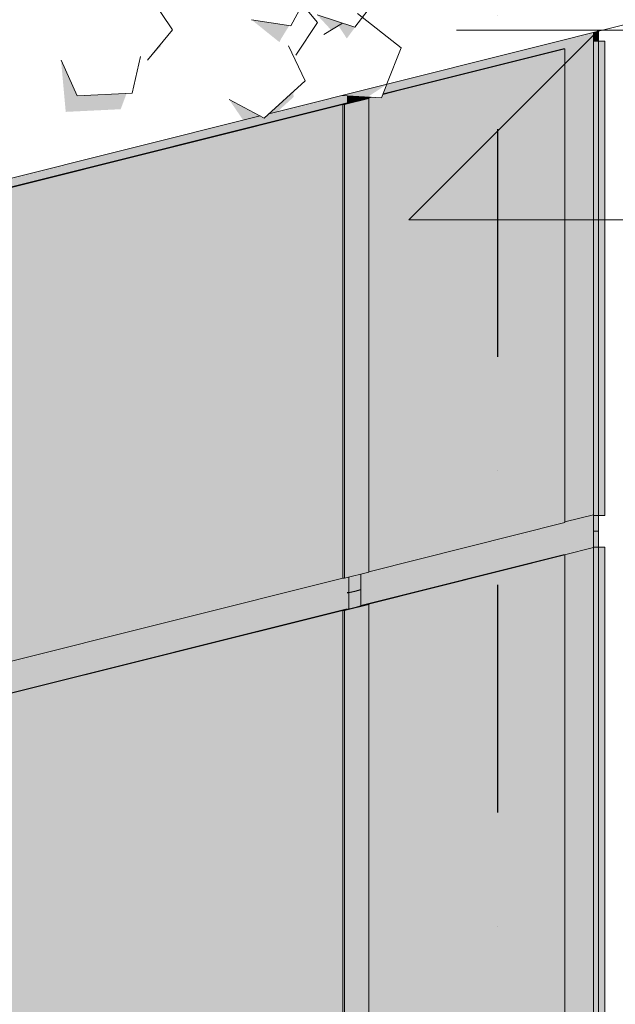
# Model space of a CAD drawing. Header units: millimetres. Extents: x 7522813 to 7573737, y -9734 to 10800.
# Tile 45 of 71: x 7541714 to 7542657, y 1856 to 3412. Entities that reach past the tile are written whole.
import ezdxf
from ezdxf.enums import TextEntityAlignment as Align

# ---------------------------------------------------------------- set-up
doc = ezdxf.new("R2010")
doc.units = ezdxf.units.MM
doc.header["$MEASUREMENT"] = 0
doc.linetypes.add('Kropki i Kreski', pattern=[720, 360, -180, 0, -180])
for name, color, linetype in [('Nowe_199-Z Wymiary i opisy', 7, 'Continuous'), ('Nowe_2025-10-27 Żywopłot', 7, 'Continuous'), ('Nowe_280-A Dachy Powłoki', 7, 'Continuous'), ('Nowe_290-A Ściany kurtynowe', 7, 'Continuous'), ('Nowe_410-K Osie', 7, 'Continuous')]:
    doc.layers.add(name, color=color, linetype=linetype)
for name, color, linetype, lineweight, true_color in [('Nowe_199-Z Wymiary i opisy_Nr_pióra__45', 7, 'Continuous', 15, 0x40a5ff), ('Nowe_199-Z Wymiary i opisy_Nr_pióra__85', 7, 'Continuous', 13, 0x80c2ff), ('Nowe_2025-10-27 Żywopłot_Nr_pióra__81', 7, 'Continuous', 13, 0x6a6a6a), ('Nowe_2025-10-27 Żywopłot_Nr_pióra__82', 7, 'Continuous', 13, 0xaaaaaa), ('Nowe_280-A Dachy Powłoki_Nr_pióra__61', 7, 'Continuous', 13, 0x6a6a6a), ('Nowe_280-A Dachy Powłoki_Nr_pióra__81', 7, 'Continuous', 13, 0x6a6a6a), ('Nowe_290-A Ściany kurtynowe_Nr_pióra__81', 7, 'Continuous', 13, 0x6a6a6a), ('Nowe_410-K Osie_Nr_pióra__25', 7, 'Continuous', 25, 0x40a5ff)]:
    doc.layers.add(name, color=color, linetype=linetype, lineweight=lineweight, true_color=true_color)
doc.layers.add('Nowe_290-A Ściany kurtynowe_Nr_pióra__87', color=7, linetype='Continuous', lineweight=13)
doc.layers.add('Nowe_410-K Osie_Nr_pióra__1', color=7, linetype='Continuous', lineweight=13)
doc.styles.add('STYL_AUTOMATYCZNY_1', font='arial.ttf')

# ---------------------------------------------------------------- blocks, each defined once
blk = doc.blocks.new('ElemPrzekroju_46', base_point=(6982742.1, 0))
at = {"layer": 'Nowe_290-A Ściany kurtynowe_Nr_pióra__81', "linetype": 'Continuous', "lineweight": 0, "true_color": 0x1a1a1a}
blk.add_hatch(color=250, dxfattribs=at).paths.add_polyline_path([(7542630.5, 2578.5), (7542622.4, 2578.5), (7542622.4, 1431.1), (7542630.5, 1434.5)])
at = {"layer": 'Nowe_290-A Ściany kurtynowe_Nr_pióra__87', "color": 7, "linetype": 'Continuous', "lineweight": 13}
for p, q in [((7542622.4, 2578.5), (7542630.5, 2578.5)), ((7542630.5, 2578.5), (7542630.5, 1321.8)), ((7542630.5, 1301.8), (7542630.5, 1281.8)), ((7542622.4, 1281.8), (7542630.5, 1281.8))]:
    blk.add_line(p, q, dxfattribs=at)
blk = doc.blocks.new('ElemPrzekroju_48', base_point=(6982742.1, 0))
at = {"layer": 'Nowe_290-A Ściany kurtynowe_Nr_pióra__81', "linetype": 'Continuous', "lineweight": 0, "true_color": 0x1a1a1a}
blk.add_hatch(color=250, dxfattribs=at).paths.add_polyline_path([(7542622.4, 2578.5), (7542630.5, 2578.5), (7542630.5, 2603.5), (7542622.4, 2603.5)])
at = {"layer": 'Nowe_290-A Ściany kurtynowe_Nr_pióra__87', "color": 7, "linetype": 'Continuous', "lineweight": 13}
blk.add_line((7542630.5, 2603.5), (7542630.5, 2578.5), dxfattribs=at)
blk = doc.blocks.new('ElemPrzekroju_50', base_point=(6982742.1, 0))
at = {"layer": 'Nowe_290-A Ściany kurtynowe_Nr_pióra__81', "linetype": 'Continuous', "lineweight": 0, "true_color": 0x1a1a1a}
blk.add_hatch(color=250, dxfattribs=at).paths.add_polyline_path([(7542622.4, 2577.8), (7542576.4, 2566.3), (7542577.1, 2566.3), (7542577.1, 1491.8), (7542622.4, 1497.3)])
at = {"layer": 'Nowe_290-A Ściany kurtynowe_Nr_pióra__87', "color": 7, "linetype": 'Continuous', "lineweight": 13}
blk.add_line((7542622.4, 1299), (7542622.4, 2577.8), dxfattribs=at)
blk = doc.blocks.new('ElemPrzekroju_77', base_point=(6982742.1, 0))
at = {"layer": 'Nowe_280-A Dachy Powłoki_Nr_pióra__81', "linetype": 'Continuous', "lineweight": 0, "true_color": 0x1a1a1a}
for points in [[(7542108.7, 3408), (7542081.4, 3412.3), (7542125.4, 3377), (7542129, 3383.7)], [(7542225.2, 3407.1), (7542185.1, 3420.1), (7542207.4, 3396)], [(7541916.8, 3348.2), (7541938, 3370.8), (7541936.8, 3372.7)], [(7541779.9, 3348.2), (7541787.3, 3266.7), (7541874.2, 3270.9), (7541883.7, 3296.1), (7541805.4, 3292.2)], [(7542094.9, 3260.3), (7542045.9, 3286.1), (7542068.1, 3253.6)], [(7542108.8, 3263.8), (7542122.6, 3267.2), (7542148, 3290.3), (7542147.1, 3298.6)]]:
    blk.add_hatch(color=250, dxfattribs=at).paths.add_polyline_path(points)
at = {"layer": 'Nowe_280-A Dachy Powłoki_Nr_pióra__61', "color": 251, "linetype": 'Continuous', "lineweight": 13, "true_color": 0x6a6a6a}
for p, q in [((7543364, 3577.6), (7542108.8, 3263.8)), ((7542094.9, 3260.3), (7541035.3, 2995.4))]:
    blk.add_line(p, q, dxfattribs=at)
blk = doc.blocks.new('ElemPrzekroju_185', base_point=(6982742.1, 0))
at = {"layer": 'Nowe_290-A Ściany kurtynowe_Nr_pióra__81', "linetype": 'Continuous', "lineweight": 0, "true_color": 0x1a1a1a}
for points in [[(7542254.5, 2486.3), (7542254.5, 2485.6), (7542577.1, 2566.3), (7542574.4, 2566.3)], [(7542577.1, 2566.3), (7542264.1, 2488), (7542266.9, 2488), (7542266.9, 1464.3), (7542577.1, 1502.2)], [(7542235.3, 2480.8), (7542244.9, 2483.2), (7542244.9, 2508.4), (7542235.3, 2506)], [(7542235.3, 2506), (7542232.5, 2506), (7542232.5, 2480.8), (7542235.3, 2480.8)]]:
    blk.add_hatch(color=250, dxfattribs=at).paths.add_polyline_path(points)
at = {"layer": 'Nowe_290-A Ściany kurtynowe_Nr_pióra__87', "color": 7, "linetype": 'Continuous', "lineweight": 13}
for p, q in [((7542577.1, 2566.3), (7542264.1, 2488)), ((7542574.4, 2566.3), (7542577.1, 2566.3)), ((7542577.1, 1299), (7542577.1, 2566.3)), ((7542244.9, 2508.9), (7542235.3, 2506.5)), ((7542232.5, 2506.5), (7542235.3, 2506.5)), ((7542235.3, 2506), (7542235.3, 2480.8))]:
    blk.add_line(p, q, dxfattribs=at)
blk = doc.blocks.new('ElemPrzekroju_186', base_point=(6982742.1, 0))
at = {"layer": 'Nowe_290-A Ściany kurtynowe_Nr_pióra__81', "linetype": 'Continuous', "lineweight": 0, "true_color": 0x1a1a1a}
for points in [[(7542244.9, 2508.4), (7542244.9, 2483.2), (7542254.5, 2485.6), (7542254.5, 2510.8)], [(7541486.3, 2293.6), (7542235.3, 2480.8), (7542232.5, 2480.8), (7541486.3, 2294.3)], [(7541495.9, 2296), (7541498.7, 2296), (7541498.7, 1370.4), (7541815.1, 1409.1), (7541823.5, 1376.7), (7541883.3, 1390.5), (7541895.6, 1383.2), (7541897.3, 1393.7), (7541897.7, 1393.8), (7541901.8, 1419.7), (7542220.5, 1458.6), (7542220.5, 1319), (7542225.7, 1319), (7542225.7, 2478.4)], [(7541467.1, 2314), (7541464.3, 2314), (7541464.3, 2288.8), (7541467.1, 2288.8)], [(7541476.7, 2316.4), (7541467.1, 2314), (7541467.1, 2288.8), (7541476.7, 2291.2)]]:
    blk.add_hatch(color=250, dxfattribs=at).paths.add_polyline_path(points)
at = {"layer": 'Nowe_290-A Ściany kurtynowe_Nr_pióra__87', "color": 7, "linetype": 'Continuous', "lineweight": 13}
for p, q in [((7542254.5, 2511.3), (7542244.9, 2508.9)), ((7542254.5, 2485.6), (7542254.5, 2510.8)), ((7542225.7, 2478.4), (7541495.9, 2296)), ((7541464.3, 2314.5), (7541467.1, 2314.5)), ((7541476.7, 2316.9), (7541467.1, 2314.5)), ((7541467.1, 2314), (7541467.1, 2288.8)), ((7541498.7, 1279), (7542225.7, 1279))]:
    blk.add_line(p, q, dxfattribs=at)
blk = doc.blocks.new('ElemPrzekroju_194', base_point=(6982742.1, 0))
at = {"layer": 'Nowe_290-A Ściany kurtynowe_Nr_pióra__81', "linetype": 'Continuous', "lineweight": 0, "true_color": 0x1a1a1a}
blk.add_hatch(color=250, dxfattribs=at).paths.add_polyline_path([(7541486.3, 2320), (7541486.3, 2318.8), (7541486.3, 2294.3), (7542232.5, 2480.8), (7542232.5, 2506.5)])
at = {"layer": 'Nowe_290-A Ściany kurtynowe_Nr_pióra__87', "color": 7, "linetype": 'Continuous', "lineweight": 13}
blk.add_line((7542232.5, 2480.8), (7541486.3, 2294.3), dxfattribs=at)
blk = doc.blocks.new('ElemPrzekroju_195', base_point=(6982742.1, 0))
at = {"layer": 'Nowe_290-A Ściany kurtynowe_Nr_pióra__81', "linetype": 'Continuous', "lineweight": 0, "true_color": 0x1a1a1a}
blk.add_hatch(color=250, dxfattribs=at).paths.add_polyline_path([(7542254.5, 2512), (7542254.5, 2486.3), (7542574.4, 2566.3), (7542598.1, 2597.7), (7542597.9, 2597.9)])
at = {"layer": 'Nowe_290-A Ściany kurtynowe_Nr_pióra__87', "color": 7, "linetype": 'Continuous', "lineweight": 13}
for p, q in [((7542622.4, 2629.7), (7542577.1, 2618.4)), ((7542574.4, 2566.3), (7542254.5, 2486.3))]:
    blk.add_line(p, q, dxfattribs=at)
blk = doc.blocks.new('ElemPrzekroju_202', base_point=(6982742.1, 0))
at = {"layer": 'Nowe_290-A Ściany kurtynowe_Nr_pióra__81', "linetype": 'Continuous', "lineweight": 0, "true_color": 0x1a1a1a}
blk.add_hatch(color=250, dxfattribs=at).paths.add_polyline_path([(7542094.9, 3260.3), (7541486.3, 3108.1), (7541486.3, 3094.3), (7542232.5, 3280.8), (7542232.5, 3292.2), (7542224.3, 3292.6), (7542108.8, 3263.8), (7542101.3, 3256.9)])
at = {"layer": 'Nowe_290-A Ściany kurtynowe_Nr_pióra__87', "color": 7, "linetype": 'Continuous', "lineweight": 13}
blk.add_line((7542232.5, 3280.8), (7541486.3, 3094.3), dxfattribs=at)
blk = doc.blocks.new('ElemPrzekroju_203', base_point=(6982742.1, 0))
at = {"layer": 'Nowe_290-A Ściany kurtynowe_Nr_pióra__81', "linetype": 'Continuous', "lineweight": 0, "true_color": 0x1a1a1a}
for points in [[(7542289.5, 3295.1), (7542312.8, 3300.9), (7542309.8, 3314), (7542296.1, 3310.6), (7542295.5, 3310.4)], [(7542269.6, 3290.1), (7542254.5, 3290.9), (7542254.5, 3286.3)]]:
    blk.add_hatch(color=250, dxfattribs=at).paths.add_polyline_path(points)
at = {"layer": 'Nowe_290-A Ściany kurtynowe_Nr_pióra__87', "color": 7, "linetype": 'Continuous', "lineweight": 13}
for p, q in [((7542312.8, 3300.9), (7542289.5, 3295.1)), ((7542269.6, 3290.1), (7542254.5, 3286.3))]:
    blk.add_line(p, q, dxfattribs=at)
blk = doc.blocks.new('ElemPrzekroju_204', base_point=(6982742.1, 0))
at = {"layer": 'Nowe_290-A Ściany kurtynowe_Nr_pióra__81', "linetype": 'Continuous', "lineweight": 0, "true_color": 0x1a1a1a}
blk.add_hatch(color=250, dxfattribs=at).paths.add_polyline_path([(7542501, 3361.8), (7542309.8, 3314), (7542312.8, 3300.9), (7542574.4, 3366.3), (7542587.3, 3383.4)])
at = {"layer": 'Nowe_290-A Ściany kurtynowe_Nr_pióra__87', "color": 7, "linetype": 'Continuous', "lineweight": 13}
blk.add_line((7542574.4, 3366.3), (7542312.8, 3300.9), dxfattribs=at)
blk = doc.blocks.new('ElemPrzekroju_205', base_point=(6982742.1, 0))
at = {"layer": 'Nowe_290-A Ściany kurtynowe_Nr_pióra__81', "linetype": 'Continuous', "lineweight": 0, "true_color": 0x1a1a1a}
blk.add_hatch(color=250, dxfattribs=at).paths.add_polyline_path([(7542587.3, 3383.4), (7542574.4, 3366.3), (7542577.1, 3366.3), (7542577.1, 3325.2), (7542622.4, 3325.2), (7542622.4, 3392.2)])
at = {"layer": 'Nowe_290-A Ściany kurtynowe_Nr_pióra__87', "color": 7, "linetype": 'Continuous', "lineweight": 13}
blk.add_line((7542622.4, 3325.2), (7542622.4, 3392.2), dxfattribs=at)
blk = doc.blocks.new('ElemPrzekroju_206', base_point=(6982742.1, 0))
at = {"layer": 'Nowe_290-A Ściany kurtynowe_Nr_pióra__81', "linetype": 'Continuous', "lineweight": 0, "true_color": 0x1a1a1a}
blk.add_hatch(color=250, dxfattribs=at).paths.add_polyline_path([(7542577.1, 2617.2), (7542575, 2616.7), (7542622.4, 2577.8), (7542622.4, 3325.2), (7542577.1, 3325.2)])
at = {"layer": 'Nowe_290-A Ściany kurtynowe_Nr_pióra__87', "color": 7, "linetype": 'Continuous', "lineweight": 13}
for p, q in [((7542622.4, 2629.7), (7542622.4, 3325.2)), ((7542622.4, 2577.8), (7542622.4, 2629.7))]:
    blk.add_line(p, q, dxfattribs=at)
blk = doc.blocks.new('ElemPrzekroju_207', base_point=(6982742.1, 0))
at = {"layer": 'Nowe_290-A Ściany kurtynowe_Nr_pióra__81', "linetype": 'Continuous', "lineweight": 0, "true_color": 0x1a1a1a}
for points in [[(7542254.5, 2512), (7542597.9, 2597.9), (7542575, 2616.7), (7542266.9, 2539.6), (7542266.9, 2538.9), (7542254.5, 2535.8)], [(7542598.1, 2597.7), (7542574.4, 2566.3), (7542576.4, 2566.3), (7542622.4, 2577.8)]]:
    blk.add_hatch(color=250, dxfattribs=at).paths.add_polyline_path(points)
at = {"layer": 'Nowe_290-A Ściany kurtynowe_Nr_pióra__87', "color": 7, "linetype": 'Continuous', "lineweight": 13}
blk.add_line((7542576.4, 2566.3), (7542622.4, 2577.8), dxfattribs=at)
blk = doc.blocks.new('ElemPrzekroju_208', base_point=(6982742.1, 0))
at = {"layer": 'Nowe_290-A Ściany kurtynowe_Nr_pióra__81', "linetype": 'Continuous', "lineweight": 0, "true_color": 0x1a1a1a}
blk.add_hatch(color=250, dxfattribs=at).paths.add_polyline_path([(7541486.3, 2343.8), (7541486.3, 2320), (7542232.5, 2506.5), (7542232.5, 2530.3), (7542228.5, 2529.3), (7542225.7, 2529.3), (7541498.7, 2347.6), (7541498.7, 2346.9)])
blk = doc.blocks.new('ElemPrzekroju_214', base_point=(6982742.1, 0))
at = {"layer": 'Nowe_290-A Ściany kurtynowe_Nr_pióra__81', "linetype": 'Continuous', "lineweight": 0, "true_color": 0x1a1a1a}
for points in [[(7542271.9, 3290), (7542264.1, 3288), (7542266.9, 3288), (7542266.9, 2539.6), (7542577.1, 2617.2), (7542577.1, 3366.3), (7542289.2, 3294.3), (7542287.2, 3289.1)], [(7542312.8, 3300.9), (7542315.6, 3300.9), (7542577.1, 3366.3), (7542574.4, 3366.3)], [(7542289.2, 3294.3), (7542315.6, 3300.9), (7542312.8, 3300.9), (7542289.5, 3295.1)], [(7542232.5, 3280.8), (7542235.3, 3280.8), (7542235.3, 3292), (7542232.5, 3292.2)], [(7542235.3, 3280.8), (7542244.9, 3283.2), (7542244.9, 3291.5), (7542235.3, 3292)], [(7542254.5, 3285.6), (7542271.9, 3290), (7542269.6, 3290.1), (7542254.5, 3286.3)], [(7542232.5, 2530.3), (7542232.5, 2506), (7542235.3, 2506), (7542235.3, 2531)], [(7542235.3, 2531), (7542235.3, 2506), (7542244.9, 2508.4), (7542244.9, 2533.4)]]:
    blk.add_hatch(color=250, dxfattribs=at).paths.add_polyline_path(points)
at = {"layer": 'Nowe_290-A Ściany kurtynowe_Nr_pióra__87', "color": 7, "linetype": 'Continuous', "lineweight": 13}
for p, q in [((7542577.1, 3366.3), (7542315.6, 3300.9)), ((7542574.4, 3366.3), (7542577.1, 3366.3)), ((7542577.1, 3325.2), (7542577.1, 3366.3)), ((7542577.1, 2617.2), (7542577.1, 3325.2)), ((7542315.6, 3300.9), (7542289.2, 3294.3)), ((7542312.8, 3300.9), (7542315.6, 3300.9)), ((7542235.3, 3292), (7542235.3, 3280.8)), ((7542271.9, 3290), (7542264.1, 3288)), ((7542266.9, 2539.6), (7542577.1, 2617.2)), ((7542235.3, 2531), (7542235.3, 2506)), ((7542235.3, 2506), (7542244.9, 2508.4)), ((7542244.9, 2508.4), (7542244.9, 2508.9)), ((7542232.5, 2506), (7542235.3, 2506))]:
    blk.add_line(p, q, dxfattribs=at)
blk = doc.blocks.new('ElemPrzekroju_215', base_point=(6982742.1, 0))
at = {"layer": 'Nowe_290-A Ściany kurtynowe_Nr_pióra__81', "linetype": 'Continuous', "lineweight": 0, "true_color": 0x1a1a1a}
for points in [[(7542254.5, 3290.9), (7542244.9, 3291.5), (7542244.9, 3283.2), (7542254.5, 3285.6)], [(7542232.5, 3280.8), (7541486.3, 3094.3), (7541486.3, 3093.6), (7542235.3, 3280.8)], [(7541495.9, 3096), (7541498.7, 3096), (7541498.7, 2347.6), (7542225.7, 2529.3), (7542225.7, 3278.4)], [(7541467.1, 3103.3), (7541464.3, 3102.6), (7541464.3, 3088.8), (7541467.1, 3088.8)], [(7541467.1, 3088.8), (7541476.7, 3091.2), (7541476.7, 3105.7), (7541467.1, 3103.3)], [(7542254.5, 2535.8), (7542244.9, 2533.4), (7542244.9, 2508.4), (7542254.5, 2510.8)], [(7541464.3, 2338.3), (7541464.3, 2314), (7541467.1, 2314), (7541467.1, 2339)], [(7541467.1, 2314), (7541476.7, 2316.4), (7541476.7, 2341.4), (7541467.1, 2339)]]:
    blk.add_hatch(color=250, dxfattribs=at).paths.add_polyline_path(points)
at = {"layer": 'Nowe_290-A Ściany kurtynowe_Nr_pióra__87', "color": 7, "linetype": 'Continuous', "lineweight": 13}
for p, q in [((7542254.5, 3285.6), (7542254.5, 3290.9)), ((7542225.7, 3278.4), (7541495.9, 3096)), ((7541467.1, 3103.3), (7541467.1, 3088.8)), ((7541498.7, 2347.6), (7542225.7, 2529.3)), ((7542254.5, 2510.8), (7542254.5, 2535.8)), ((7542244.9, 2508.4), (7542254.5, 2510.8)), ((7541467.1, 2339), (7541467.1, 2314)), ((7541464.3, 2314), (7541467.1, 2314)), ((7541467.1, 2314), (7541476.7, 2316.4))]:
    blk.add_line(p, q, dxfattribs=at)
blk = doc.blocks.new('ElemPrzekroju_219', base_point=(6982742.1, 0))
at = {"layer": 'Nowe_290-A Ściany kurtynowe_Nr_pióra__81', "linetype": 'Continuous', "lineweight": 0, "true_color": 0x1a1a1a}
blk.add_hatch(color=250, dxfattribs=at).paths.add_polyline_path([(7542622.4, 3325.2), (7542622.4, 2628.5), (7542630.5, 2628.5), (7542630.5, 3378.5), (7542622.4, 3378.5)])
at = {"layer": 'Nowe_290-A Ściany kurtynowe_Nr_pióra__87', "color": 7, "linetype": 'Continuous', "lineweight": 13}
for p, q in [((7542622.4, 3378.5), (7542630.5, 3378.5)), ((7542630.5, 3378.5), (7542630.5, 2628.5)), ((7542622.4, 2628.5), (7542630.5, 2628.5))]:
    blk.add_line(p, q, dxfattribs=at)
blk = doc.blocks.new('ElemPrzekroju_220', base_point=(6982742.1, 0))
at = {"layer": 'Nowe_290-A Ściany kurtynowe_Nr_pióra__81', "linetype": 'Continuous', "lineweight": 0, "true_color": 0x1a1a1a}
for points in [[(7542622.4, 3378.5), (7542630.5, 3378.5), (7542630.5, 3394.2), (7542622.4, 3392.2)], [(7542622.4, 2603.5), (7542630.5, 2603.5), (7542630.5, 2628.5), (7542622.4, 2628.5)]]:
    blk.add_hatch(color=250, dxfattribs=at).paths.add_polyline_path(points)
at = {"layer": 'Nowe_290-A Ściany kurtynowe_Nr_pióra__87', "color": 7, "linetype": 'Continuous', "lineweight": 13}
for p, q in [((7542630.5, 3394.2), (7542630.5, 3378.5)), ((7542630.5, 2628.5), (7542630.5, 2603.5)), ((7542622.4, 2603.5), (7542630.5, 2603.5))]:
    blk.add_line(p, q, dxfattribs=at)
blk = doc.blocks.new('ElemPrzekroju_238', base_point=(6982742.1, 0))
at = {"layer": 'Nowe_290-A Ściany kurtynowe_Nr_pióra__81', "linetype": 'Continuous', "lineweight": 0, "true_color": 0x1a1a1a}
blk.add_hatch(color=250, dxfattribs=at).paths.add_polyline_path([(7542630.5, 1311.8), (7542640.5, 1311.8), (7542640.5, 2578.5), (7542630.5, 2578.5)])
at = {"layer": 'Nowe_290-A Ściany kurtynowe_Nr_pióra__87', "color": 7, "linetype": 'Continuous', "lineweight": 13}
for p, q in [((7542640.5, 2578.5), (7542630.5, 2578.5)), ((7542640.5, 1311.8), (7542640.5, 2578.5))]:
    blk.add_line(p, q, dxfattribs=at)
blk = doc.blocks.new('ElemPrzekroju_302', base_point=(6982742.1, 0))
at = {"layer": 'Nowe_290-A Ściany kurtynowe_Nr_pióra__81', "linetype": 'Continuous', "lineweight": 0, "true_color": 0x1a1a1a}
for points in [[(7542264.1, 2488), (7542244.9, 2483.2), (7542225.7, 2478.4), (7542228.5, 2478.4), (7542266.9, 2488)], [(7542225.7, 1309), (7542228.5, 1309), (7542228.5, 2478.4), (7542225.7, 2478.4)], [(7542266.9, 2488), (7542228.5, 2478.4), (7542228.5, 1470), (7542266.9, 1474.7)]]:
    blk.add_hatch(color=250, dxfattribs=at).paths.add_polyline_path(points)
at = {"layer": 'Nowe_290-A Ściany kurtynowe_Nr_pióra__87', "color": 7, "linetype": 'Continuous', "lineweight": 13}
for p, q in [((7542225.7, 2478.4), (7542244.9, 2483.2)), ((7542228.5, 2478.4), (7542225.7, 2478.4)), ((7542225.7, 2478.4), (7542225.7, 1309)), ((7542266.9, 2488), (7542228.5, 2478.4)), ((7542228.5, 1309), (7542228.5, 2478.4)), ((7542254.5, 2485.6), (7542244.9, 2483.2)), ((7542264.1, 2488), (7542254.5, 2485.6)), ((7542264.1, 2488), (7542266.9, 2488)), ((7542266.9, 1299), (7542266.9, 2488))]:
    blk.add_line(p, q, dxfattribs=at)
blk = doc.blocks.new('ElemPrzekroju_310', base_point=(6982742.1, 0))
at = {"layer": 'Nowe_290-A Ściany kurtynowe_Nr_pióra__81', "linetype": 'Continuous', "lineweight": 0, "true_color": 0x1a1a1a}
for points in [[(7542264.1, 3288), (7542244.9, 3283.2), (7542225.7, 3278.4), (7542228.5, 3278.4), (7542266.9, 3288)], [(7542228.5, 3278.4), (7542228.5, 2529.3), (7542266.9, 2538.9), (7542266.9, 3288)], [(7542225.7, 2529.3), (7542228.5, 2529.3), (7542228.5, 3278.4), (7542225.7, 3278.4)]]:
    blk.add_hatch(color=250, dxfattribs=at).paths.add_polyline_path(points)
at = {"layer": 'Nowe_290-A Ściany kurtynowe_Nr_pióra__87', "color": 7, "linetype": 'Continuous', "lineweight": 13}
for p, q in [((7542266.9, 3288), (7542228.5, 3278.4)), ((7542264.1, 3288), (7542244.9, 3283.2)), ((7542264.1, 3288), (7542266.9, 3288)), ((7542266.9, 2538.9), (7542266.9, 3288)), ((7542225.7, 3278.4), (7542244.9, 3283.2)), ((7542228.5, 3278.4), (7542225.7, 3278.4)), ((7542225.7, 3278.4), (7542225.7, 2529.3)), ((7542228.5, 2529.3), (7542228.5, 3278.4)), ((7542228.5, 2529.3), (7542266.9, 2538.9)), ((7542225.7, 2529.3), (7542228.5, 2529.3))]:
    blk.add_line(p, q, dxfattribs=at)
blk = doc.blocks.new('ElemPrzekroju_311', base_point=(6982742.1, 0))
at = {"layer": 'Nowe_290-A Ściany kurtynowe_Nr_pióra__81', "linetype": 'Continuous', "lineweight": 0, "true_color": 0x1a1a1a}
blk.add_hatch(color=250, dxfattribs=at).paths.add_polyline_path([(7542630.5, 2628.5), (7542640.5, 2628.5), (7542640.5, 3378.5), (7542630.5, 3378.5)])
at = {"layer": 'Nowe_290-A Ściany kurtynowe_Nr_pióra__87', "color": 7, "linetype": 'Continuous', "lineweight": 13}
for p, q in [((7542640.5, 3378.5), (7542630.5, 3378.5)), ((7542640.5, 2628.5), (7542640.5, 3378.5)), ((7542630.5, 2628.5), (7542640.5, 2628.5))]:
    blk.add_line(p, q, dxfattribs=at)
blk = doc.blocks.new('ElemPrzekroju_349', base_point=(6982742.1, 0))
at = {"layer": 'Nowe_2025-10-27 Żywopłot_Nr_pióra__81', "linetype": 'Continuous', "lineweight": 0, "true_color": 0x1a1a1a}
for points in [[(7542225.2, 3407.1), (7542218.8, 3403.1), (7542232.1, 3382.7), (7542256.6, 3416), (7542244.8, 3400.7)], [(7542108.7, 3408), (7542129, 3383.7), (7542140.9, 3403)], [(7542224.3, 3292.6), (7542265.2, 3290.3), (7542295.4, 3310.1), (7542295.5, 3310.4)]]:
    blk.add_hatch(color=250, dxfattribs=at).paths.add_polyline_path(points)
at = {"layer": 'Nowe_2025-10-27 Żywopłot_Nr_pióra__82', "color": 253, "linetype": 'Continuous', "lineweight": 13, "true_color": 0xaaaaaa}
for p, q in [((7542185.5, 3408.2), (7542129.4, 3475.7)), ((7542143.5, 3402.6), (7542184.9, 3480.2)), ((7541956.1, 3396.3), (7541907.6, 3469.6)), ((7542244.8, 3400.7), (7542298.2, 3470.4)), ((7542081.4, 3412.3), (7542143.5, 3402.6)), ((7542185.1, 3420.1), (7542244.8, 3400.7)), ((7542318, 3368.1), (7542249, 3422)), ((7541916.8, 3348.2), (7541956.1, 3396.3)), ((7542151.7, 3356.4), (7542185.5, 3408.2)), ((7542225.2, 3407.1), (7542195.9, 3388.8)), ((7542166, 3315.9), (7542139.6, 3371.3)), ((7542295.7, 3310.9), (7542318, 3368.1)), ((7541779.9, 3348.2), (7541805.4, 3292.2)), ((7541892.3, 3296.5), (7541905.7, 3354.4)), ((7542101.3, 3256.9), (7542166, 3315.9)), ((7542287.2, 3289.1), (7542295.5, 3310.4)), ((7541805.4, 3292.2), (7541892.3, 3296.5)), ((7542045.9, 3286.1), (7542101.3, 3256.9)), ((7542224.3, 3292.6), (7542287.2, 3289.1))]:
    blk.add_line(p, q, dxfattribs=at)
blk = doc.blocks.new('Standardowy znacznik osi[7]', base_point=(7542470.5, 10000))
at = {"layer": 'Nowe_410-K Osie_Nr_pióra__25', "color": 161, "linetype": 'Kropki i Kreski', "lineweight": 25, "true_color": 0x40a5ff}
blk.add_line((7542470.5, 9000), (7542470.5, -7933.8), dxfattribs=at)
at = {"layer": 'Nowe_410-K Osie_Nr_pióra__1', "color": 7, "lineweight": 13, "style": 'STYL_AUTOMATYCZNY_1'}
for tag, p in [('AC_MarkerText_1_0', (7542470.5, 10575)), ('AC_MarkerText_1_1', (7542470.5, -9158.8))]:
    blk.add_attdef(tag, text='', height=350, rotation=360, dxfattribs=at).set_placement(p, align=Align.TOP_CENTER)
blk = doc.blocks.new('Wymiary_5', base_point=(7542630.5, 3396.1))
at = {"layer": 'Nowe_199-Z Wymiary i opisy_Nr_pióra__45', "color": 161, "linetype": 'Continuous', "lineweight": 15, "true_color": 0x40a5ff}
for p, q in [((7542630.5, 3396.1), (7542330.5, 3096.1)), ((7542630.5, 3396.1), (7542630.5, 2196.1)), ((7542330.5, 3096.1), (7542630.5, 3096.1)), ((7542630.5, 3096.1), (7543314.4, 3096.1))]:
    blk.add_line(p, q, dxfattribs=at)
at = {"layer": 'Nowe_199-Z Wymiary i opisy_Nr_pióra__85', "color": 151, "linetype": 'Continuous', "lineweight": 13, "true_color": 0x80c2ff}
for q in [(7542405.5, 3396.1), (7542855.5, 3396.1)]:
    blk.add_line((7542630.5, 3396.1), q, dxfattribs=at)

msp = doc.modelspace()

# ---------------------------------------------------------------- block references
at = {"layer": 'Nowe_199-Z Wymiary i opisy', "color": 151, "linetype": 'Continuous', "lineweight": 13, "true_color": 0x80c2ff}
msp.add_blockref('Wymiary_5', (7542630.5, 3396.1), dxfattribs=at)
at = {"layer": 'Nowe_2025-10-27 Żywopłot', "lineweight": 0}
msp.add_blockref('ElemPrzekroju_349', (6982742.1, 0), dxfattribs=at)
at = {"layer": 'Nowe_280-A Dachy Powłoki', "lineweight": 0}
msp.add_blockref('ElemPrzekroju_77', (6982742.1, 0), dxfattribs=at)
at = {"layer": 'Nowe_290-A Ściany kurtynowe', "lineweight": 0}
for name in ['ElemPrzekroju_220', 'ElemPrzekroju_204', 'ElemPrzekroju_205', 'ElemPrzekroju_219', 'ElemPrzekroju_311', 'ElemPrzekroju_214', 'ElemPrzekroju_206', 'ElemPrzekroju_203', 'ElemPrzekroju_215', 'ElemPrzekroju_202', 'ElemPrzekroju_310', 'ElemPrzekroju_195', 'ElemPrzekroju_207', 'ElemPrzekroju_48', 'ElemPrzekroju_50', 'ElemPrzekroju_46', 'ElemPrzekroju_238', 'ElemPrzekroju_185', 'ElemPrzekroju_208', 'ElemPrzekroju_186', 'ElemPrzekroju_194', 'ElemPrzekroju_302']:
    msp.add_blockref(name, (6982742.1, 0), dxfattribs=at)
at = {"layer": 'Nowe_410-K Osie', "color": 8, "linetype": 'Continuous', "lineweight": 13}
msp.add_blockref('Standardowy znacznik osi[7]', (7542470.5, 10000), dxfattribs=at)

doc.saveas('drawing.dxf')
